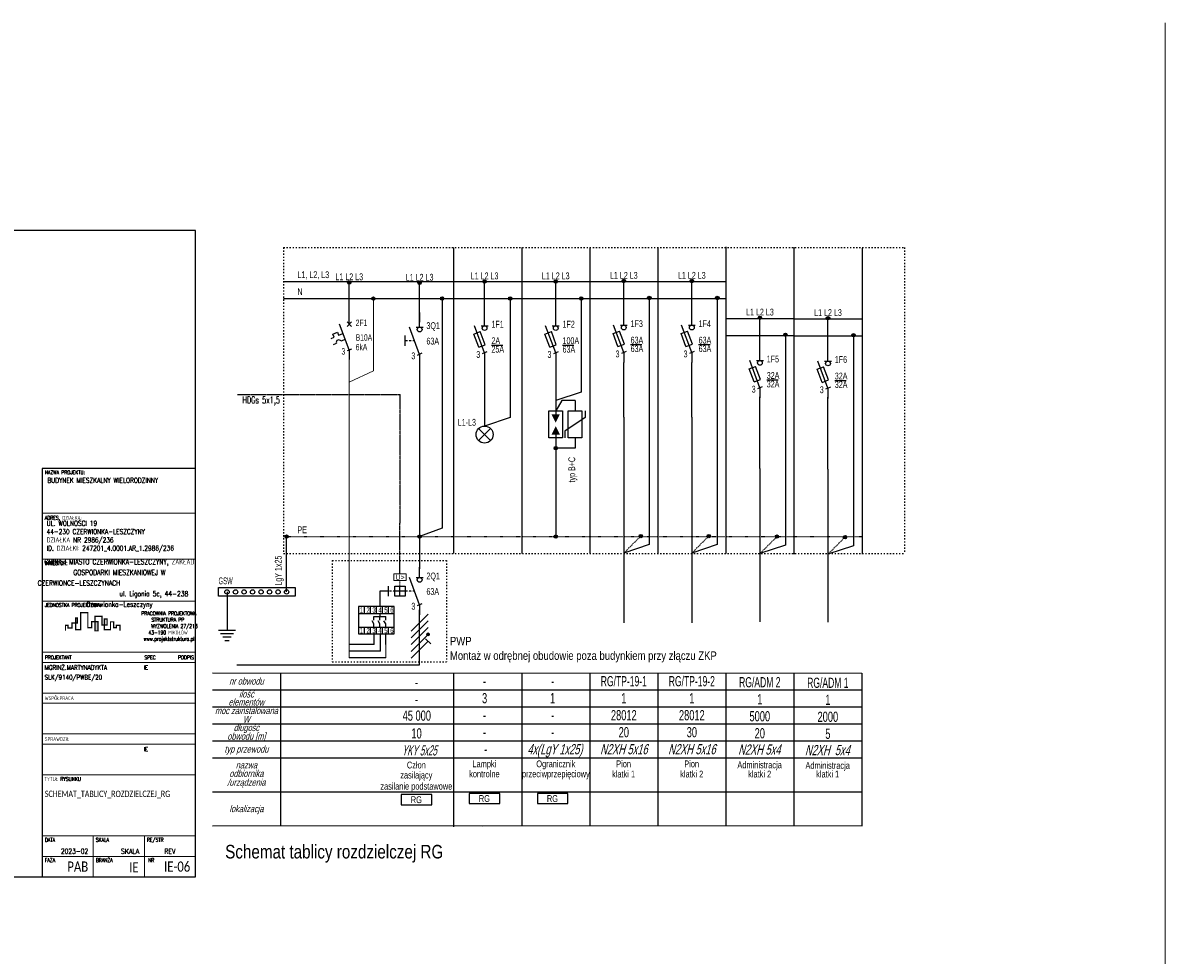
# Model space of a CAD drawing. Header units: millimetres. Extents: x 284606 to 628701, y -213781 to -93475.
# Tile 99 of 102: x 322785 to 326142, y -102149 to -99408. Entities that reach past the tile are written whole.
import ezdxf
from ezdxf.enums import TextEntityAlignment as Align

# ---------------------------------------------------------------- set-up
doc = ezdxf.new("R2010")
doc.units = ezdxf.units.MM
for name, pattern in [('ACAD_ISO03W100', [30, 12, -18]), ('DASHED', [0.75, 0.5, -0.25]), ('KRESKAKROPKA', [25.4, 12.7, -6.35, 0, -6.35])]:
    doc.linetypes.add(name, pattern=pattern)
doc.layers.get('0').update_dxf_attribs({"lineweight": 0})
for name, color, linetype, lineweight in [('!STR_Ocieplenie 0.05', 1, 'Continuous', 5), ('I-ee-kabel', 1, 'Continuous', 13), ('I-ee-tekst', 7, 'Continuous', 13), ('S_tabelka', 140, 'Continuous', 9)]:
    doc.layers.add(name, color=color, linetype=linetype, lineweight=lineweight)
for name, color, linetype in [('_ELPRO_APARATY', 6, 'Continuous'), ('_ELPRO_EL', 2, 'Continuous'), ('_ELPRO_RAMKA', 7, 'Continuous'), ('_ELPRO_TEKST', 7, 'Continuous'), ('I-ee-aparaty', 6, 'Continuous'), ('I-ee-linie', 2, 'Continuous')]:
    doc.layers.add(name, color=color, linetype=linetype)
doc.layers.add('S-logo', color=7, linetype='Continuous', true_color=0xffffff)
doc.styles.add('ELPRO', font='arial.ttf')
doc.styles.add('j-calibri', font='calibri.ttf', dxfattribs={"width": 0.8})
doc.styles.add('j-romans', font='romans.shx', dxfattribs={"width": 0.7})
doc.styles.add('KOSEL', font='simplex.shx')

# ---------------------------------------------------------------- blocks, each defined once
blk = doc.blocks.new('1F')
for p, q in [((115, 162), (115, 165)), ((115, 154), (112, 162)), ((114, 162), (116, 162)), ((111.84, 159.57), (113.71, 160.28)), ((113.29, 155.72), (111.84, 159.57)), ((115.16, 156.43), (113.71, 160.28)), ((113.29, 155.72), (115.16, 156.43)), ((116.99, 156.31), (120.35, 156.31)), ((115.69, 154.3), (114.31, 153.7)), ((115, 154), (115, 151))]:
    blk.add_line(p, q)
blk.add_circle((115, 161.3), 0.7)
at = {"color": 7, "style": 'KOSEL', "width": 0.6}
for tag, p in [('NUMER_APARATU', (117, 161.45)), ('PRAD_ZNAMIONOWY', (117, 156.59)), ('PODSTAWA_BEZPIECZNIKA', (117, 154.09))]:
    blk.add_attdef(tag, p, '', height=2, dxfattribs=at)
blk.add_attdef('ILOSC_BIEGUNOW', text='', height=2, dxfattribs=at).set_placement((113.74, 152.56), align=Align.RIGHT)
blk.add_attdef('NUMER_KATALOGOWY', text='', height=2, rotation=90, dxfattribs=at).set_placement((111.94, 151.91), align=Align.RIGHT)
blk = doc.blocks.new('polaczenie_elektryczne')
h = blk.add_hatch(color=256)
h.dxf.hatch_style = 1
edge = h.paths.add_edge_path()
edge.add_ellipse((35, 175), major_axis=(0.5, 0), ratio=1, start_angle=0, end_angle=360)
blk.add_circle((35, 175), 0.5)
at = {"color": 7, "style": 'ELPRO', "width": 0.6}
blk.add_attdef('NUMER_FAZY', text='', height=2, dxfattribs=at).set_placement((35, 175.66), align=Align.CENTER)
blk = doc.blocks.new('lampka')
for p, q in [((93.23, -423.23), (96.77, -426.77)), ((93.23, -426.77), (96.77, -423.23))]:
    blk.add_line(p, q)
blk.add_circle((95, -425), 2.5)
at = {"color": 7, "style": 'ELPRO', "width": 0.6}
blk.add_attdef('NUMER_APARATU', text='', height=2, dxfattribs=at).set_placement((92.46, -422.38), align=Align.RIGHT)
blk = doc.blocks.new('ochronnik_typ_B+C')
for points in [[(216.25, 136), (213.75, 136), (215, 133.5)], [(216.25, 130), (213.75, 130), (215, 132.5)]]:
    blk.add_hatch(color=256).paths.add_polyline_path(points)
h = blk.add_hatch(color=256)
h.dxf.hatch_style = 1
edge = h.paths.add_edge_path()
edge.add_ellipse((215, 126), major_axis=(0.5, 0), ratio=1, start_angle=0, end_angle=360)
for p, q in [((215, 140), (215, 136)), ((216.84, 140), (215, 137)), ((220.68, 140), (216.84, 140)), ((220.68, 140), (220.68, 137)), ((223.68, 135), (217.68, 131)), ((223.68, 137), (223.68, 135)), ((217.68, 131), (217.68, 129)), ((215, 130), (215, 126)), ((220.68, 129), (220.68, 126)), ((220.68, 126), (215, 126)), ((215, 126), (215, 122))]:
    blk.add_line(p, q)
for points in [[(213, 137), (217, 137), (217, 129), (213, 129)], [(218.68, 137), (222.68, 137), (222.68, 129), (218.68, 129)]]:
    blk.add_lwpolyline(points, close=True)
blk.add_circle((215, 126), 0.5)
at = {"color": 7, "style": 'ELPRO', "width": 0.6}
for tag, p in [('NUMER_KATALOGOWY', (211.96, 131.2)), ('TYP', (220.72, 123.41))]:
    blk.add_attdef(tag, text='', height=2, rotation=90, dxfattribs=at).set_placement(p, align=Align.RIGHT)
blk = doc.blocks.new('2Q')
for p, q in [((35, 162), (35, 165)), ((35, 154), (32, 162)), ((34, 162), (36, 162)), ((25.83, 156.5), (25.83, 159.5)), ((30.73, 158), (27.73, 158)), ((29.23, 156.5), (29.23, 159.5)), ((35.69, 154.3), (34.31, 153.7)), ((35, 154), (35, 151))]:
    blk.add_line(p, q)
at = {"linetype": 'KRESKAKROPKA', "ltscale": 0.04}
blk.add_line((27.73, 158), (25.83, 158), dxfattribs=at)
blk.add_lwpolyline([(27.73, 159.5), (30.73, 159.5), (30.73, 156.5), (27.73, 156.5)], close=True)
blk.add_lwpolyline([(33.5, 158), (30.73, 158)], dxfattribs=at)
blk.add_circle((35, 161.3), 0.7)
at = {"color": 7, "style": 'ELPRO', "width": 0.6}
for tag, p in [('NUMER_APARATU', (37, 161.45)), ('PRAD_ZNAMIONOWY', (37, 156.89)), ('ZWARCIOWA_ZDOLNOSC_LACZENIOWA', (37, 153.89))]:
    blk.add_attdef(tag, p, '', height=2, dxfattribs=at)
blk.add_attdef('ILOSC_BIEGUNOW', text='', height=2, dxfattribs=at).set_placement((33.74, 152.56), align=Align.RIGHT)
blk.add_attdef('NUMER_KATALOGOWY', text='', height=2, rotation=90, dxfattribs=at).set_placement((31.94, 151.91), align=Align.RIGHT)
blk = doc.blocks.new('2F')
for p, q in [((135, 162), (135, 165)), ((135, 154), (132, 162)), ((134.29, 162.71), (135.71, 161.29)), ((134.29, 161.29), (135.71, 162.71)), ((129.38, 157.59), (130.3, 157.99)), ((129.91, 158.91), (131.29, 159.5)), ((130.3, 157.99), (129.91, 158.91)), ((131.29, 159.5), (131.68, 158.58)), ((131.68, 158.58), (133.06, 159.17)), ((133.76, 157.29), (132.39, 156.7)), ((130.09, 155.72), (131.01, 156.11)), ((135.69, 154.3), (134.31, 153.7)), ((135, 154), (135, 151))]:
    blk.add_line(p, q)
blk.add_arc((131.7, 156.41), 0.75, 23.1986, 203.1986)
at = {"color": 7, "style": 'ELPRO', "width": 0.6}
for tag, p in [('NUMER_APARATU', (137, 161.45)), ('PRAD_ZNAMIONOWY', (137, 156.89)), ('ZWARCIOWA_ZDOLNOSC_LACZENIOWA', (137, 153.89))]:
    blk.add_attdef(tag, p, '', height=2, dxfattribs=at)
blk.add_attdef('ILOSC_BIEGUNOW', text='', height=2, dxfattribs=at).set_placement((133.74, 152.56), align=Align.RIGHT)
blk.add_attdef('NUMER_KATALOGOWY', text='', height=2, rotation=90, dxfattribs=at).set_placement((131.94, 151.91), align=Align.RIGHT)
blk = doc.blocks.new('A$C2506')
blk.add_hatch(color=7).paths.add_polyline_path([(2.94, -13.5, 1), (2.06, -13.5, 1)])
for p, q in [((-2.5, -12.5), (2.5, -7.5)), ((-2.5, -14.5), (2.5, -9.5)), ((-2.5, -16.5), (2.5, -11.5)), ((-2.5, -18.5), (2.5, -13.5)), ((-2.5, -20.5), (2.5, -15.5)), ((1.75, -14.75), (3.25, -16.25))]:
    blk.add_line(p, q)
at = {"color": 7}
blk.add_circle((2.5, -13.5), 0.435, dxfattribs=at)
blk = doc.blocks.new('3Q')
for p, q in [((55, 162), (55, 165)), ((55, 154), (52, 162)), ((54, 162), (56, 162)), ((50.73, 156.5), (50.73, 159.5)), ((55.69, 154.3), (54.31, 153.7)), ((55, 154), (55, 151))]:
    blk.add_line(p, q)
at = {"linetype": 'KRESKAKROPKA', "ltscale": 0.04}
blk.add_lwpolyline([(53.5, 158), (50.73, 158)], dxfattribs=at)
blk.add_circle((55, 161.3), 0.7)
at = {"color": 7, "style": 'ELPRO', "width": 0.6}
for tag, p in [('NUMER_APARATU', (57, 161.45)), ('PRAD_ZNAMIONOWY', (57, 156.89)), ('ZWARCIOWA_ZDOLNOSC_LACZENIOWA', (57, 153.89))]:
    blk.add_attdef(tag, p, '', height=2, dxfattribs=at)
blk.add_attdef('ILOSC_BIEGUNOW', text='', height=2, dxfattribs=at).set_placement((53.74, 152.56), align=Align.RIGHT)
blk.add_attdef('NUMER_KATALOGOWY', text='', height=2, rotation=90, dxfattribs=at).set_placement((51.94, 151.91), align=Align.RIGHT)

msp = doc.modelspace()

# ---------------------------------------------------------------- hatches: boundary and pattern name
at = {"true_color": 0xff8a00}
h = msp.add_hatch(color=30, dxfattribs=at)
h.dxf.hatch_style = 1
h.paths.add_polyline_path([(322939.6, -101173), (322945.1, -101173), (322945.1, -101158.1), (322939.6, -101158.1)])
h.paths.add_polyline_path([(323005.7, -101168.7), (322997, -101168.7), (322997, -101195.7), (323005.7, -101195.7)])
h.paths.add_polyline_path([(323024.2, -101178.7), (323032.5, -101178.7), (323032.5, -101160.8), (323024.2, -101160.8)])

# ---------------------------------------------------------------- linework, layer by layer
at = {"layer": '!STR_Ocieplenie 0.05', "color": 253, "ltscale": 1.5, "true_color": 0x999999}
msp.add_line((326141.7, -99408.3), (326141.7, -109363.8), dxfattribs=at)
at = {"color": 6}
msp.add_lwpolyline([(323911.4, -101028.3), (323874.5, -101028.3), (323874.5, -101048.2), (323911.4, -101048.2)], close=True, dxfattribs=at)
at = {"color": 6, "linetype": 'KRESKAKROPKA', "ltscale": 0.04}
msp.add_lwpolyline([(323893, -101048.2), (323893, -101064)], dxfattribs=at)
at = {"layer": '_ELPRO_APARATY', "color": 7, "linetype": 'DASHED'}
for p in [(323415.7, -100500.8), (323893, -101028.3)]:
    msp.add_line(p, (323893.1, -100500.9), dxfattribs=at)
at = {"layer": '_ELPRO_EL', "color": 7, "linetype": 'ACAD_ISO03W100', "ltscale": 0.3}
for p, q in [((323550.7, -100068.8), (323550.7, -100968.8)), ((323550.7, -100068.8), (325375.6, -100068.8)), ((325375.6, -100068.8), (325375.6, -100968.8)), ((323550.7, -100968.8), (325375.6, -100968.8)), ((323694.1, -100988.7), (324029.5, -100988.7)), ((323694.1, -100988.7), (323694.1, -101286.8)), ((324029.5, -100988.7), (324029.5, -101286.8)), ((323694.1, -101286.8), (324029.5, -101286.8))]:
    msp.add_line(p, q, dxfattribs=at)
at = {"layer": '_ELPRO_EL', "color": 252}
for p, q in [((324050.7, -100068.8), (324050.7, -100968.8)), ((324250.7, -100068.8), (324250.7, -100968.8)), ((324450.6, -100068.8), (324450.6, -100968.8)), ((324650.5, -100068.8), (324650.5, -100968.8)), ((324850.8, -100067.2), (324850.8, -100967.2)), ((324850.8, -100068.8), (324850.8, -100968.8)), ((324850.8, -100068.8), (324850.8, -100968.8)), ((325050.8, -100068.8), (325050.8, -100968.8)), ((325050.8, -100068.8), (325050.8, -100968.8)), ((325050.8, -100070.4), (325050.8, -100970.4)), ((325050.8, -100070.4), (325050.8, -100970.4)), ((325250.8, -100070.4), (325250.8, -100970.4))]:
    msp.add_line(p, q, dxfattribs=at)
at = {"layer": '_ELPRO_EL', "color": 5}
for p, q in [((323550.7, -100168.8), (324850.7, -100168.8)), ((323550.7, -100218.8), (324850.7, -100218.8)), ((324250.7, -100218.8), (324850.7, -100218.8)), ((324850.8, -100277.2), (325050.8, -100277.2)), ((325050.8, -100278.8), (325250.8, -100278.8)), ((324850.8, -100327.2), (325050.8, -100327.2)), ((325050.8, -100328.8), (325250.8, -100328.8))]:
    msp.add_line(p, q, dxfattribs=at)
at = {"layer": '_ELPRO_EL'}
for p, q in [((324141.7, -100268.8), (324141.7, -100168.8)), ((324350.7, -100268.8), (324350.7, -100168.8)), ((324550.7, -100267.2), (324550.7, -100167.2)), ((324750.6, -100267.2), (324750.6, -100167.2)), ((323950.7, -100272.9), (323950.7, -100172.9)), ((324016.7, -100218.8), (324016.7, -100893.8)), ((324216.7, -100218.8), (324216.7, -100568.8)), ((324425.7, -100218.8), (324425.7, -100493.8)), ((324625.7, -100217.2), (324625.7, -100942.2)), ((324825.6, -100217.2), (324825.6, -100942.2)), ((323950.7, -100259.5), (323950.7, -100288.2)), ((324950.8, -100375.2), (324950.8, -100275.2)), ((325150.8, -100376.8), (325150.8, -100276.8)), ((325025.8, -100325.2), (325025.8, -100943.8)), ((325225.8, -100326.8), (325225.8, -100945.4)), ((324550.7, -100567.2), (324550.7, -100407.2)), ((324750.6, -100567.2), (324750.6, -100407.2)), ((323950.7, -100412.9), (323950.7, -101013.8)), ((324141.7, -100408.8), (324141.7, -100593.8)), ((324350.7, -100408.8), (324350.7, -100518.8)), ((324425.7, -100493.8), (324350.7, -100518.8)), ((324950.8, -100718.8), (324950.8, -100507.4)), ((325150.8, -100720.4), (325150.8, -100509)), ((324216.7, -100568.8), (324141.7, -100593.8)), ((324550.7, -100567.2), (324550.7, -101172.5)), ((324750.6, -100567.2), (324750.6, -101172.5)), ((324350.7, -100698.8), (324350.7, -100918.8)), ((324950.8, -100718.8), (324950.8, -101168.8)), ((325150.8, -100720.4), (325150.8, -101170.4)), ((324016.7, -100893.8), (323950.7, -100918.8)), ((323559.7, -101081.3), (323559.7, -100918.8)), ((324625.7, -100942.2), (324550.7, -100967.2)), ((324825.6, -100942.2), (324750.6, -100967.2)), ((325025.8, -100943.8), (324950.8, -100968.8)), ((325225.8, -100945.4), (325150.8, -100970.4)), ((323859, -101079), (323833.3, -101079)), ((323833.3, -101079), (323833.3, -101124.6)), ((323384.7, -101081.3), (323384.7, -101193.8)), ((323833.6, -101144.6), (323833.6, -101154)), ((323816.1, -101175), (323810.9, -101166.1)), ((323816.1, -101154), (323833.6, -101154)), ((323816.1, -101164), (323816.1, -101154)), ((323816.1, -101185), (323816.1, -101175)), ((323833.6, -101175), (323828.4, -101166.1)), ((323833.6, -101154), (323851.1, -101154)), ((323833.6, -101164), (323833.6, -101154)), ((323833.6, -101185), (323833.6, -101175)), ((323851.1, -101175), (323845.9, -101166.1)), ((323851.1, -101164), (323851.1, -101154)), ((323851.1, -101185), (323851.1, -101175)), ((323359.7, -101193.8), (323409.7, -101193.8)), ((323366, -101203.8), (323403.5, -101203.8)), ((323816.7, -101236.4), (323816.7, -101205.1)), ((323835.9, -101255.6), (323835.9, -101205.1)), ((323851, -101236.4), (323851, -101205.1)), ((323372.2, -101213.8), (323397.3, -101213.8)), ((323378.5, -101223.8), (323391, -101223.8)), ((323816.7, -101236.4), (323744, -101236.4)), ((323835.9, -101255.6), (323744, -101255.6)), ((323851, -101274.8), (323744, -101274.8))]:
    msp.add_line(p, q, dxfattribs=at)
at = {"layer": '_ELPRO_EL', "color": 6, "linetype": 'ACAD_ISO03W100', "ltscale": 0.1}
for p, q in [((323550.7, -100918.8), (325250.8, -100918.8)), ((324600.7, -100917.2), (324550.7, -100967.2)), ((324800.6, -100917.2), (324750.6, -100967.2)), ((325000.8, -100918.8), (324950.8, -100968.8)), ((325200.8, -100920.4), (325150.8, -100970.4))]:
    msp.add_line(p, q, dxfattribs=at)
at = {"layer": '_ELPRO_EL', "color": 1, "true_color": 0xf00000}
for p, q in [((323771.3, -101144.6), (323876.3, -101144.6)), ((323788.8, -101144.6), (323788.8, -101124.6)), ((323806.3, -101144.6), (323806.3, -101124.6)), ((323823.8, -101144.6), (323823.8, -101124.6)), ((323841.3, -101144.6), (323841.3, -101124.6)), ((323858.8, -101144.6), (323858.8, -101124.6)), ((323876.3, -101144.6), (323876.3, -101124.6)), ((323771.3, -101185), (323876.3, -101185)), ((323788.8, -101205), (323788.8, -101185)), ((323806.3, -101205), (323806.3, -101185)), ((323823.8, -101205), (323823.8, -101185)), ((323841.3, -101205), (323841.3, -101185)), ((323858.8, -101205), (323858.8, -101185)), ((323876.3, -101205), (323876.3, -101185))]:
    msp.add_line(p, q, dxfattribs=at)
at = {"layer": '_ELPRO_EL', "color": 6}
msp.add_lwpolyline([(323359.7, -101068.8), (323584.7, -101068.8), (323584.7, -101093.8), (323359.7, -101093.8)], close=True, dxfattribs=at)
at = {"layer": '_ELPRO_EL'}
msp.add_lwpolyline([(323413.4, -101295.4), (323950.7, -101295.4), (323950.7, -101134)], dxfattribs=at)
at = {"layer": '_ELPRO_EL', "color": 1, "true_color": 0xf00000}
msp.add_lwpolyline([(323771.3, -101124.6), (323771.3, -101205), (323876.3, -101205), (323876.3, -101124.6)], close=True, dxfattribs=at)
at = {"layer": '_ELPRO_EL', "color": 6}
for centre in [(323384.7, -101081.3), (323409.7, -101081.3), (323434.7, -101081.3), (323459.7, -101081.3), (323484.7, -101081.3), (323509.7, -101081.3), (323534.7, -101081.3), (323559.7, -101081.3)]:
    msp.add_circle(centre, 6.5, dxfattribs=at)
at = {"layer": '_ELPRO_RAMKA'}
msp.add_lwpolyline([(320441.7, -101918.8), (323291.7, -101918.8), (323291.7, -100018.8), (320441.7, -100018.8)], close=True, dxfattribs=at)
at = {"layer": 'I-ee-kabel', "color": 2}
for points in [[(323814.9, -100218.9), (323814.9, -100431.8), (323744, -100464.7)], [(323744, -100398.4), (323744, -101274.8), (323744, -101274.8), (323744, -101274.8)], [(323851, -101205.1), (323851, -101274.8)]]:
    msp.add_lwpolyline(points, dxfattribs=at)
at = {"layer": 'I-ee-linie', "color": 252}
for p, q in [((324450.6, -100068.8), (324450.6, -100968.8)), ((324650.5, -100068.8), (324650.5, -100968.8)), ((324850.8, -100067.2), (324850.8, -100967.2)), ((324850.8, -100068.8), (324850.8, -100968.8)), ((325050.8, -100068.8), (325050.8, -100968.8)), ((325050.8, -100070.4), (325050.8, -100970.4))]:
    msp.add_line(p, q, dxfattribs=at)
at = {"layer": 'I-ee-linie'}
msp.add_line((323744, -100266.1), (323744, -100171.6), dxfattribs=at)
at = {"layer": 'I-ee-linie', "color": 7}
for p, q in [((323341.7, -101318.8), (325250.4, -101320.4)), ((323541.7, -101318.8), (323541.7, -101768.8)), ((324050.7, -101322.2), (324050.7, -101772.2)), ((324250.7, -101318.8), (324250.7, -101768.8)), ((324450.6, -101318.8), (324450.6, -101768.8)), ((324650.5, -101318.8), (324650.5, -101768.8)), ((324850.4, -101318.8), (324850.4, -101768.8)), ((324850.8, -101318.8), (324850.8, -101768.8)), ((324850.9, -101318.8), (324850.9, -101768.8)), ((325050.4, -101318.8), (325050.4, -101768.8)), ((325050.4, -101320.4), (325050.4, -101770.4)), ((325050.8, -101320.4), (325050.8, -101770.4)), ((325050.9, -101320.4), (325050.9, -101770.4)), ((325250.4, -101320.4), (325250.4, -101770.4)), ((323341.7, -101368.8), (325250.4, -101368.8)), ((323341.7, -101418.8), (325250.4, -101418.8)), ((324134.2, -101418.8), (325250.4, -101418.8)), ((323341.7, -101468.8), (325250.4, -101468.8)), ((324134.2, -101468.8), (325250.4, -101468.8)), ((323341.7, -101518.8), (325250.4, -101518.8)), ((324134.2, -101518.8), (325250.4, -101518.8)), ((323341.7, -101568.8), (325250.4, -101568.8)), ((324134.2, -101568.8), (325250.4, -101568.8)), ((323341.7, -101668.8), (325250.4, -101668.8)), ((324134.2, -101668.8), (325250.4, -101668.8)), ((323341.7, -101768.8), (325250.4, -101768.3)), ((324134.2, -101768.8), (325250.4, -101768.5))]:
    msp.add_line(p, q, dxfattribs=at)
for points in [[(323896.7, -101677.2), (323896.7, -101707.2), (323986.7, -101707.2), (323986.7, -101677.2)], [(324096.7, -101673.8), (324096.7, -101703.8), (324186.7, -101703.8), (324186.7, -101673.8)], [(324296.7, -101673.8), (324296.7, -101703.8), (324386.7, -101703.8), (324386.7, -101673.8)]]:
    msp.add_lwpolyline(points, close=True, dxfattribs=at)
at = {"layer": 'S-logo', "color": 30, "true_color": 0xff8a00, "const_width": 3.75}
msp.add_lwpolyline([(322910, -101195.7), (322910, -101179.7), (322917.5, -101179.7), (322917.5, -101187.2), (322928.8, -101187.2), (322928.8, -101173), (322945.1, -101173), (322945.1, -101158.1), (322939.6, -101158.1), (322939.6, -101192), (322954.2, -101192), (322954.2, -101142.1), (322975.6, -101142.1), (322975.6, -101186.1), (322987, -101186.1), (322987, -101168.7), (323005.7, -101168.7), (323005.7, -101195.7), (322997, -101195.7), (322997, -101153.3), (323017.1, -101153.3), (323017.1, -101178.7), (323032.5, -101178.7), (323032.5, -101160.8), (323024.2, -101160.8), (323024.2, -101192.7), (323042.2, -101192.7), (323042.2, -101169.3), (323051.8, -101169.3), (323051.8, -101186.5), (323059.3, -101186.5), (323059.3, -101179.2), (323070.1, -101179.2), (323070.1, -101195.7)], dxfattribs=at)
at = {"layer": 'S_tabelka', "color": 0}
for p, q in [((322841.7, -100718.8), (323291.7, -100718.8)), ((322841.7, -100718.8), (323291.7, -100718.8)), ((322841.7, -100850.3), (323291.7, -100850.3)), ((322841.7, -100985.3), (323291.7, -100985.3)), ((322841.7, -101108.8), (323291.7, -101108.8)), ((322841.7, -101108.8), (323291.7, -101108.8)), ((322841.7, -101258.8), (323291.7, -101258.8)), ((322841.7, -101258.8), (323291.7, -101258.8)), ((322841.7, -101288.8), (323291.7, -101288.8)), ((322841.7, -101378.8), (323291.7, -101378.8)), ((322841.7, -101408.8), (323291.7, -101408.8)), ((322841.7, -101498.8), (323291.7, -101498.8)), ((322841.7, -101528.8), (323291.7, -101528.8)), ((322841.7, -101618.8), (323291.7, -101618.8)), ((322841.7, -101618.8), (323291.7, -101618.8)), ((322841.7, -101618.8), (323291.7, -101618.8)), ((322841.7, -101618.8), (323291.7, -101618.8)), ((322841.7, -101618.8), (323291.7, -101618.8)), ((322841.7, -101798.8), (323291.7, -101798.8)), ((322991.7, -101918.8), (322991.7, -101798.8)), ((323141.7, -101918.8), (323141.7, -101798.8)), ((323291.7, -101858.8), (322841.7, -101858.8)), ((323141.7, -101858.8), (323291.7, -101858.8)), ((323291.7, -101918.8), (322841.7, -101918.8))]:
    msp.add_line(p, q, dxfattribs=at)
at = {"layer": 'S_tabelka', "color": 0, "lineweight": 25}
msp.add_lwpolyline([(322841.7, -101918.8), (323291.7, -101918.8), (323291.7, -100718.8), (322841.7, -100718.8)], close=True, dxfattribs=at)

# ---------------------------------------------------------------- block references
at = {"color": 6, "xscale": 10, "yscale": 10, "zscale": 10}
msp.add_blockref('A$C2506', (323950.7, -101071.3), dxfattribs=at)
at = {"layer": '_ELPRO_APARATY'}
ref = msp.add_blockref('3Q', (323400.7, -101922.9), dxfattribs=dict(at, xscale=10, yscale=10, zscale=10))
ref.add_attrib('NUMER_APARATU', '3Q1', (323970.7, -100308.4), dxfattribs={"layer": '0', "color": 7, "height": 20, "style": 'ELPRO', "width": 0.6})
ref.add_attrib('PRAD_ZNAMIONOWY', '63A', (323970.7, -100354), dxfattribs={"layer": '0', "color": 7, "height": 20, "style": 'ELPRO', "width": 0.6})
ref.add_attrib('ILOSC_BIEGUNOW', '3', dxfattribs={"layer": '0', "color": 7, "height": 20, "style": 'ELPRO', "width": 0.6}).set_placement((323938.1, -100397.3), align=Align.RIGHT)
ref = msp.add_blockref('1F', (322991.7, -101918.8), dxfattribs=dict(at, xscale=10, yscale=10, zscale=10))
ref.add_attrib('NUMER_APARATU', '1F1', (324161.7, -100304.3), dxfattribs={"layer": '0', "color": 7, "height": 20, "style": 'ELPRO', "width": 0.6})
ref.add_attrib('PODSTAWA_BEZPIECZNIKA', '25A', (324161.7, -100377.8), dxfattribs={"layer": '0', "color": 7, "height": 20, "style": 'ELPRO', "width": 0.6})
ref.add_attrib('PRAD_ZNAMIONOWY', '2A', (324161.7, -100352.8), dxfattribs={"layer": '0', "color": 7, "height": 20, "style": 'ELPRO', "width": 0.6})
ref.add_attrib('ILOSC_BIEGUNOW', '3', dxfattribs={"layer": '0', "color": 7, "height": 20, "style": 'ELPRO', "width": 0.6}).set_placement((324129, -100393.2), align=Align.RIGHT)
ref = msp.add_blockref('1F', (323200.7, -101918.8), dxfattribs=dict(at, xscale=10, yscale=10, zscale=10))
ref.add_attrib('NUMER_APARATU', '1F2', (324370.7, -100304.3), dxfattribs={"layer": '0', "color": 7, "height": 20, "style": 'ELPRO', "width": 0.6})
ref.add_attrib('PODSTAWA_BEZPIECZNIKA', '63A', (324370.7, -100377.8), dxfattribs={"layer": '0', "color": 7, "height": 20, "style": 'ELPRO', "width": 0.6})
ref.add_attrib('PRAD_ZNAMIONOWY', '100A', (324370.7, -100352.8), dxfattribs={"layer": '0', "color": 7, "height": 20, "style": 'ELPRO', "width": 0.6})
ref.add_attrib('ILOSC_BIEGUNOW', '3', dxfattribs={"layer": '0', "color": 7, "height": 20, "style": 'ELPRO', "width": 0.6}).set_placement((324338.1, -100393.2), align=Align.RIGHT)
ref = msp.add_blockref('ochronnik_typ_B+C', (322200.7, -101918.8), dxfattribs=dict(at, xscale=10, yscale=10, zscale=10))
ref.add_attrib('TYP', 'typ B+C', dxfattribs={"layer": '0', "color": 7, "height": 20, "rotation": 90, "style": 'ELPRO', "width": 0.6}).set_placement((324407.9, -100684.6), align=Align.RIGHT)
at = {"layer": '_ELPRO_APARATY', "xscale": 10, "yscale": 10, "zscale": 10}
msp.add_blockref('lampka', (323191.7, -96368.8), dxfattribs=at).add_auto_attribs({'NUMER_APARATU': 'L1-L3'})
at = {"layer": '_ELPRO_APARATY'}
ref = msp.add_blockref('2Q', (323600.7, -102659), dxfattribs=dict(at, xscale=10, yscale=10, zscale=10))
ref.add_attrib('NUMER_APARATU', '2Q1', (323970.7, -101044.5), dxfattribs={"layer": '0', "color": 7, "height": 20, "style": 'ELPRO', "width": 0.6})
ref.add_attrib('PRAD_ZNAMIONOWY', '63A', (323970.7, -101090.1), dxfattribs={"layer": '0', "color": 7, "height": 20, "style": 'ELPRO', "width": 0.6})
ref.add_attrib('ILOSC_BIEGUNOW', '3', dxfattribs={"layer": '0', "color": 7, "height": 20, "style": 'ELPRO', "width": 0.6}).set_placement((323938.1, -101133.4), align=Align.RIGHT)
at = {"layer": '_ELPRO_EL', "xscale": 10, "yscale": 10, "zscale": 10}
for p in [(323394, -101921.6), (323600.7, -101922.9), (323791.7, -101918.8), (324000.7, -101918.8), (324200.7, -101917.2), (324400.6, -101917.2), (324600.8, -102025.2), (324800.8, -102026.8)]:
    msp.add_blockref('polaczenie_elektryczne', p, dxfattribs=at).add_auto_attribs({'NUMER_FAZY': 'L1 L2 L3'})
for p in [(323666.7, -101968.8), (323866.7, -101968.8), (324075.7, -101968.8), (324275.7, -101967.2), (324475.6, -101967.2), (324675.8, -102075.2), (324875.8, -102076.8), (323209.7, -102668.8), (323600.7, -102668.8), (324000.7, -102668.8), (324250.7, -102667.2), (324450.6, -102667.2), (324650.8, -102668.8), (324850.8, -102670.4)]:
    msp.add_blockref('polaczenie_elektryczne', p, dxfattribs=at)
at = {"layer": 'I-ee-aparaty'}
ref = msp.add_blockref('2F', (322468.4, -101825.2), dxfattribs=dict(at, xscale=9.448818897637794, yscale=9.448818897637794, zscale=9.448818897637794))
ref.add_attrib('NUMER_APARATU', '2F1', (323762.9, -100299.6), dxfattribs={"layer": '0', "color": 7, "height": 18.9, "style": 'ELPRO', "width": 0.6})
ref.add_attrib('ZWARCIOWA_ZDOLNOSC_LACZENIOWA', '6kA', (323762.9, -100371.1), dxfattribs={"layer": '0', "color": 7, "height": 18.9, "style": 'ELPRO', "width": 0.6})
ref.add_attrib('PRAD_ZNAMIONOWY', 'B10A', (323762.9, -100342.7), dxfattribs={"layer": '0', "color": 7, "height": 18.9, "style": 'ELPRO', "width": 0.6})
ref.add_attrib('ILOSC_BIEGUNOW', '3', dxfattribs={"layer": '0', "color": 7, "height": 18.9, "style": 'ELPRO', "width": 0.6}).set_placement((323732.1, -100383.6), align=Align.RIGHT)
ref = msp.add_blockref('1F', (323400.7, -101917.2), dxfattribs=dict(at, xscale=10, yscale=10, zscale=10))
ref.add_attrib('NUMER_APARATU', '1F3', (324570.7, -100302.7), dxfattribs={"layer": '0', "color": 7, "height": 20, "style": 'ELPRO', "width": 0.6})
ref.add_attrib('PODSTAWA_BEZPIECZNIKA', '63A', (324570.7, -100376.2), dxfattribs={"layer": '0', "color": 7, "height": 20, "style": 'ELPRO', "width": 0.6})
ref.add_attrib('PRAD_ZNAMIONOWY', '63A', (324570.7, -100351.2), dxfattribs={"layer": '0', "color": 7, "height": 20, "style": 'ELPRO', "width": 0.6})
ref.add_attrib('ILOSC_BIEGUNOW', '3', dxfattribs={"layer": '0', "color": 7, "height": 20, "style": 'ELPRO', "width": 0.6}).set_placement((324538.1, -100391.6), align=Align.RIGHT)
ref = msp.add_blockref('1F', (323600.6, -101917.2), dxfattribs=dict(at, xscale=10, yscale=10, zscale=10))
ref.add_attrib('NUMER_APARATU', '1F4', (324770.6, -100302.7), dxfattribs={"layer": '0', "color": 7, "height": 20, "style": 'ELPRO', "width": 0.6})
ref.add_attrib('PODSTAWA_BEZPIECZNIKA', '63A', (324770.6, -100376.2), dxfattribs={"layer": '0', "color": 7, "height": 20, "style": 'ELPRO', "width": 0.6})
ref.add_attrib('PRAD_ZNAMIONOWY', '63A', (324770.6, -100351.2), dxfattribs={"layer": '0', "color": 7, "height": 20, "style": 'ELPRO', "width": 0.6})
ref.add_attrib('ILOSC_BIEGUNOW', '3', dxfattribs={"layer": '0', "color": 7, "height": 20, "style": 'ELPRO', "width": 0.6}).set_placement((324738, -100391.6), align=Align.RIGHT)
ref = msp.add_blockref('1F', (323800.8, -102021), dxfattribs=dict(at, xscale=10, yscale=10, zscale=10))
ref.add_attrib('NUMER_APARATU', '1F5', (324970.8, -100406.5), dxfattribs={"layer": '0', "color": 7, "height": 20, "style": 'ELPRO', "width": 0.6})
ref.add_attrib('PODSTAWA_BEZPIECZNIKA', '32A', (324970.8, -100480.1), dxfattribs={"layer": '0', "color": 7, "height": 20, "style": 'ELPRO', "width": 0.6})
ref.add_attrib('PRAD_ZNAMIONOWY', '32A', (324970.8, -100455.1), dxfattribs={"layer": '0', "color": 7, "height": 20, "style": 'ELPRO', "width": 0.6})
ref.add_attrib('ILOSC_BIEGUNOW', '3', dxfattribs={"layer": '0', "color": 7, "height": 20, "style": 'ELPRO', "width": 0.6}).set_placement((324938.2, -100495.4), align=Align.RIGHT)
ref = msp.add_blockref('1F', (324000.8, -102022.6), dxfattribs=dict(at, xscale=10, yscale=10, zscale=10))
ref.add_attrib('NUMER_APARATU', '1F6', (325170.8, -100408.1), dxfattribs={"layer": '0', "color": 7, "height": 20, "style": 'ELPRO', "width": 0.6})
ref.add_attrib('PODSTAWA_BEZPIECZNIKA', '32A', (325170.8, -100481.7), dxfattribs={"layer": '0', "color": 7, "height": 20, "style": 'ELPRO', "width": 0.6})
ref.add_attrib('PRAD_ZNAMIONOWY', '32A', (325170.8, -100456.7), dxfattribs={"layer": '0', "color": 7, "height": 20, "style": 'ELPRO', "width": 0.6})
ref.add_attrib('ILOSC_BIEGUNOW', '3', dxfattribs={"layer": '0', "color": 7, "height": 20, "style": 'ELPRO', "width": 0.6}).set_placement((325138.2, -100497), align=Align.RIGHT)
at = {"layer": 'I-ee-linie', "xscale": 9.448818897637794, "yscale": 9.448818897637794, "zscale": 9.448818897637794}
msp.add_blockref('polaczenie_elektryczne', (323484.1, -101872.4), dxfattribs=at)

# ---------------------------------------------------------------- texts
at = {"color": 6, "style": 'ELPRO'}
msp.add_text('U>', height=15, dxfattribs=at).set_placement((323893, -101038.3), align=Align.MIDDLE_CENTER)
at = {"layer": '_ELPRO_EL', "color": 6, "style": 'ELPRO', "width": 0.5}
msp.add_text('GSW', height=20, dxfattribs=at).set_placement((323359.7, -101058.8))
at = {"layer": '_ELPRO_TEKST'}
for s, height, style, width, p in [('L1, L2, L3', 20, 'ELPRO', 0.6, (323591.7, -100158.8)), ('N', 20, 'ELPRO', 0.6, (323591.7, -100208.8)), ('HDGs 5x1,5', 20, 'KOSEL', 0.6, (323429.8, -100526.9)), ('PE', 20, 'ELPRO', 0.6, (323591.7, -100908.8)), ('1', 16, 'ELPRO', 0.6, (323774.9, -101142.6)), ('2', 16, 'ELPRO', 0.6, (323794.5, -101142.7)), ('3', 16, 'ELPRO', 0.6, (323812, -101142.6)), ('4', 16, 'ELPRO', 0.6, (323829.5, -101142.6)), ('5', 16, 'ELPRO', 0.6, (323847, -101142.6)), ('6', 16, 'ELPRO', 0.6, (323864.5, -101142.6)), ('1', 16, 'ELPRO', 0.6, (323774.9, -101203)), ('2', 16, 'ELPRO', 0.6, (323794.5, -101203.1)), ('3', 16, 'ELPRO', 0.6, (323812, -101203)), ('4', 16, 'ELPRO', 0.6, (323829.5, -101203)), ('5', 16, 'ELPRO', 0.6, (323847, -101203)), ('6', 16, 'ELPRO', 0.6, (323864.5, -101203)), ('Schemat tablicy rozdzielczej RG', 40, 'ELPRO', 0.8, (323379.3, -101865))]:
    msp.add_text(s, height=height, dxfattribs=dict(at, style=style, width=width)).set_placement(p)
at = {"layer": '_ELPRO_TEKST', "style": 'ELPRO', "width": 0.6}
msp.add_text('LgY 1x25', height=20, rotation=90, dxfattribs=at).set_placement((323545.2, -101018.8), align=Align.CENTER)
at = {"layer": '_ELPRO_TEKST', "color": 6, "style": 'ELPRO', "width": 0.6}
for s, p in [('RG/ADM 2', (324950.4, -101346.8)), ('RG/ADM 1', (325150.4, -101348.4))]:
    msp.add_text(s, height=30, dxfattribs=at).set_placement(p, align=Align.MIDDLE_CENTER)
at = {"layer": '_ELPRO_TEKST', "style": 'ELPRO', "width": 0.65}
for s, p in [('1', (324950.4, -101396.8)), ('1', (325150.4, -101398.4)), ('5000', (324950.4, -101446.8)), ('2000', (325150.4, -101448.4))]:
    msp.add_text(s, height=30, dxfattribs=at).set_placement(p, align=Align.MIDDLE_CENTER)
at = {"layer": '_ELPRO_TEKST', "color": 6, "style": 'ELPRO', "oblique": 15, "width": 0.65}
for s, p in [('N2XH 5x4', (324948.9, -101544.7)), ('N2XH  5x4', (325148.9, -101546.3))]:
    msp.add_text(s, height=30, dxfattribs=at).set_placement(p, align=Align.MIDDLE_CENTER)
at = {"layer": 'I-ee-tekst', "style": 'ELPRO', "width": 0.8}
for s, p in [('PWP', (324039.8, -101238.4)), ('Montaż w odrębnej obudowie poza budynkiem przy złączu ZKP', (324039.8, -101281.1))]:
    msp.add_text(s, height=25, dxfattribs=at).set_placement(p)
at = {"layer": 'I-ee-tekst', "color": 6, "style": 'ELPRO', "oblique": 15}
for s, height, width, p in [('nr obwodu', 20, 0.65, (323441.7, -101343.8)), ('ilość', 20, 0.65, (323441.7, -101381.7)), ('elementów', 20, 0.65, (323441.7, -101405.3)), ('moc zainstalowana', 20, 0.65, (323441.7, -101430.5)), ('W', 20, 0.65, (323441.7, -101455.7)), ('długość', 20, 0.65, (323441.7, -101480.5)), ('obwodu [m]', 20, 0.65, (323441.7, -101505.7)), ('typ przewodu', 20, 0.65, (323441.7, -101543.8)), ('YKY 5x25', 30, 0.55, (323949.7, -101547.2)), ('-', 30, 0.65, (324141.7, -101543.8)), ('4x(LgY 1x25)', 30, 0.65, (324348.2, -101543.8)), ('N2XH 5x16', 30, 0.65, (324550.8, -101543.8)), ('N2XH 5x16', 30, 0.65, (324750.7, -101543.8)), ('odbiornika', 20, 0.65, (323441.7, -101615.1)), ('nazwa', 20, 0.65, (323441.7, -101590.3)), ('/urządzenia', 20, 0.65, (323441.7, -101641.2)), ('lokalizacja', 20, 0.65, (323441.7, -101718.8))]:
    msp.add_text(s, height=height, dxfattribs=dict(at, width=width)).set_placement(p, align=Align.MIDDLE_CENTER)
at = {"layer": 'I-ee-tekst', "color": 6, "style": 'ELPRO'}
for s, width, p in [('-', 0.65, (324141.7, -101343.8)), ('-', 0.65, (324341.7, -101343.8)), ('RG/TP-19-1', 0.6, (324550.8, -101343.8)), ('RG/TP-19-2', 0.6, (324750.7, -101343.8)), ('-', 0.65, (323941.7, -101347.2))]:
    msp.add_text(s, height=30, dxfattribs=dict(at, width=width)).set_placement(p, align=Align.MIDDLE_CENTER)
at = {"layer": 'I-ee-tekst', "style": 'ELPRO', "width": 0.65}
for s, height, p in [('3', 30, (324141.7, -101393.8)), ('1', 30, (324341.7, -101393.8)), ('1', 30, (324550.8, -101393.8)), ('1', 30, (324750.7, -101393.8)), ('-', 30, (323941.7, -101397.2)), ('-', 30, (324141.7, -101443.8)), ('-', 30, (324341.7, -101443.8)), ('28012', 30, (324550.8, -101443.8)), ('28012', 30, (324750.7, -101443.8)), ('10', 30, (323941.7, -101497.2)), ('20', 30, (324550.8, -101493.7)), ('30', 30, (324750.7, -101493.7)), ('20', 30, (324950.4, -101496.8)), ('-', 30, (324141.7, -101493.8)), ('-', 30, (324341.7, -101493.8)), ('5', 30, (325150.4, -101498.4)), ('Człon', 20, (323941, -101590.3)), ('Lampki', 20, (324141, -101586.8)), ('Ogranicznik', 20, (324351, -101586.8)), ('Pion', 20, (324550.1, -101586.8)), ('Pion', 20, (324750.1, -101586.8)), ('Administracja', 20, (324949.8, -101589.8)), ('Administracja', 20, (325149.8, -101591.4)), ('zasilający', 20, (323941, -101619.8)), ('kontrolne', 20, (324141, -101616.3)), ('przeciwprzepięciowy', 20, (324351, -101616.3)), ('klatki 1', 20, (324550.1, -101616.8)), ('klatki 2', 20, (324750.4, -101616.8)), ('klatki 2', 20, (324950, -101616.8)), ('klatki 1', 20, (325149.9, -101616.8)), ('klatki 1', 20, (325149.9, -101616.8)), ('zasilanie podstawowe', 20, (323941, -101652.6)), ('RG', 20, (323941, -101692.2)), ('RG', 20, (324141, -101688.8)), ('RG', 20, (324341, -101688.8))]:
    msp.add_text(s, height=height, dxfattribs=at).set_placement(p, align=Align.MIDDLE_CENTER)
at = {"layer": 'I-ee-tekst', "color": 0, "style": 'ELPRO', "width": 0.65}
msp.add_text('45 000', height=30, dxfattribs=at).set_placement((323942.4, -101445), align=Align.MIDDLE_CENTER)
at = {"layer": 'S_tabelka', "color": 0, "style": 'j-romans', "width": 0.7}
for s, p in [('NAZWA PROJEKTU:', (322849.2, -100730)), ('ADRES, DZIAŁKA:', (322849.2, -100863.6)), ('INWESTOR:', (322849.2, -100996.6)), ('JEDNOSTKA PROJEKTOWA:', (322849.2, -101120)), ('PROJEKTANT', (322849.2, -101273.8)), ('SPEC', (323141.7, -101273.8)), ('PODPIS', (323240.5, -101273.8)), ('WSPÓŁPRACA', (322849.2, -101393.8)), ('SPRAWDZIŁ', (322849.2, -101513.8)), ('TYTUŁ RYSUNKU', (322847.6, -101631.5)), ('DATA', (322849.2, -101810)), ('SKALA', (322999.2, -101810)), ('RE/STR', (323149.2, -101810)), ('FAZA', (322849.2, -101870)), ('BRANŻA', (322999.2, -101870)), ('NR', (323152.9, -101870))]:
    msp.add_text(s, height=11.25, dxfattribs=at).set_placement(p, align=Align.MIDDLE_LEFT)
at = {"layer": 'S_tabelka', "color": 0}
for s, height, style, width, p in [('2023-02', 15, 'j-romans', 0.7, (322976.7, -101843.8)), ('PAB', 30, 'j-calibri', 0.8, (322976.7, -101888.8))]:
    msp.add_text(s, height=height, dxfattribs=dict(at, style=style, width=width)).set_placement(p, align=Align.MIDDLE_RIGHT)
at = {"layer": 'S_tabelka', "color": 0, "style": 'j-romans'}
for s, insert, char_height, width, attachment_point in [('BUDYNEK MIESZKALNY WIELORODZINNY', (322856.8, -100745.9), 14.625, 432.87, 1), ('\\pt31.95;{\\C7;UL. WOLNOŚCI 19\\P44-230 CZERWIONKA-LESZCZYNY\\H1.375x; \\H0.72727x;\\PDZIAŁKA NR 2986/236\\H1.3155x; \\H0.76018x;\\PID. DZIAŁKI: 247201_4.0001.AR_1.2986/236\\H1.4187x; }', (322854.5, -100872.4), 14.625, 435, 1), ('\\pi2.9799;PRACOWNIA PROJEKTOWA\\P\\pi32.417;STRUKTURA PP{\\H1.3333x;\\P\\pi14.417;}WYZWOLENIA 27/213 \\P\\pi23.792;43-190 MIKOŁÓW \\P\\pi9.7299;www.projektstruktura.pl ', (323129.8, -101183.8), 11.25, 152.585, 4)]:
    msp.add_mtext(s, dxfattribs=dict(at, insert=insert, char_height=char_height, width=width, attachment_point=attachment_point))
at = {"layer": 'S_tabelka', "color": 0, "insert": (323068.4, -101057.9), "char_height": 15, "width": 437.805, "attachment_point": 5, "line_spacing_factor": 1.25, "style": 'j-romans'}
msp.add_mtext('\\pt31.95;{\\C7;GMINA I MIASTO CZERWIONKA-LESZCZYNY, ZAKŁAD GOSPODARKI MIESZKANIOWEJ W CZERWIONCE-LESZCZYNACH                                                    ul. Ligonia 5c, 44-238 Czerwionka-Leszczyny}', dxfattribs=at)
at = {"layer": 'S_tabelka', "color": 0, "width": 0.8}
for tag, text, height, style, p in [('MGRINŻ.MARTYNADYKTA', 'IMIĘ NAZWISKO', 13.5, 'j-romans', (322848.6, -101303.8)), ('IE', 'KONSTR.', 12, 'j-romans', (323140.1, -101303.8)), ('SLK/9140/PWBE/20', 'NR UPRAWNIEŃ', 13.5, 'j-romans', (322848.6, -101332.2)), ('IE', 'KONSTR.', 12, 'j-romans', (323140.1, -101543.8)), ('SCHEMAT_TABLICY_ROZDZIELCZEJ_RG', '', 18.8, 'j-calibri', (322849.2, -101675))]:
    msp.add_attdef(tag, text=text, height=height, dxfattribs=dict(at, style=style)).set_placement(p, align=Align.MIDDLE_LEFT)
for tag, text, height, style, p in [('SKALA', '1:100', 15, 'j-romans', (323126.7, -101843.8)), ('IE', 'AR', 30, 'j-calibri', (323124.9, -101890.9)), ('IE-06', '000', 30, 'j-calibri', (323276.7, -101888.8))]:
    msp.add_attdef(tag, text=text, height=height, dxfattribs=dict(at, style=style)).set_placement(p, align=Align.MIDDLE_RIGHT)
at = {"layer": 'S_tabelka', "color": 0, "style": 'j-romans', "width": 0.8}
msp.add_attdef('REV', text='00', height=15, dxfattribs=at).set_placement((323216.7, -101843.8), align=Align.MIDDLE_CENTER)

doc.saveas('drawing.dxf')
